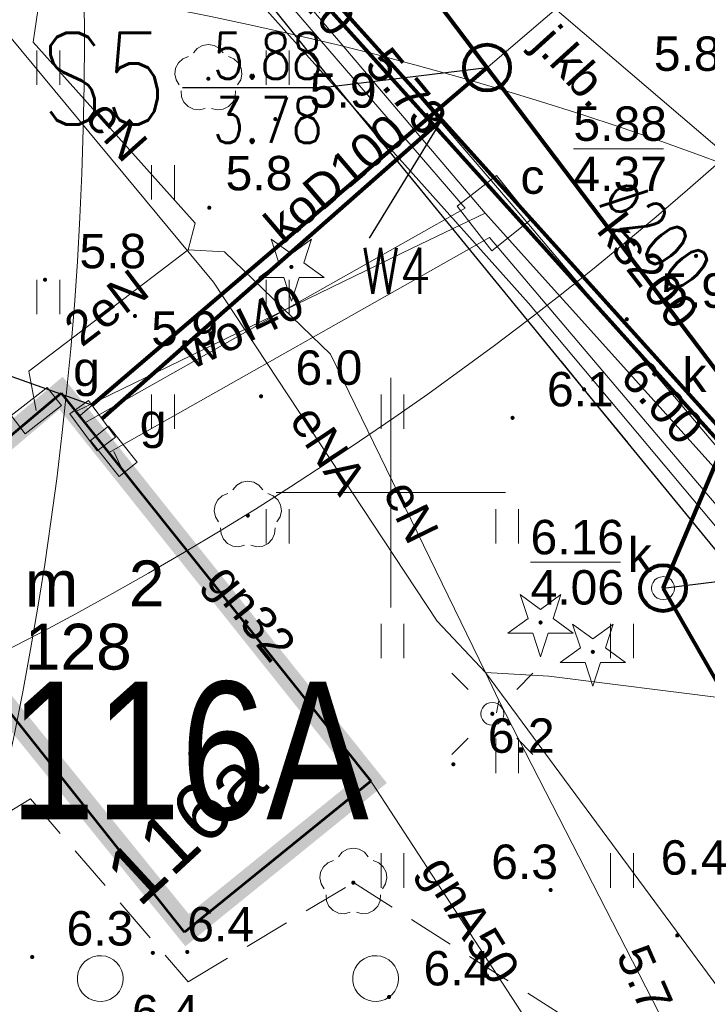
# Model space of a CAD drawing. Extents: x 5474185 to 5474933, y 5916077 to 5916824.
# Tile 182 of 256: x 5474692 to 5474707, y 5916289 to 5916310. Entities that reach past the tile are written whole.
import ezdxf
from ezdxf.enums import TextEntityAlignment as Align

# ---------------------------------------------------------------- set-up
doc = ezdxf.new("R2010")
doc.units = 0
doc.linetypes.add('PRZER2-1', pattern=[1.5, 1, -0.5])
doc.linetypes.add('PRZER3-1', pattern=[2, 1.5, -0.5])
for name, color, linetype, lineweight in [('GEPADR_O', 253, 'CONTINUOUS', 18), ('GESBLO', 253, 'CONTINUOUS', 18), ('GESBLO_O', 253, 'CONTINUOUS', 18), ('GESBZO', 253, 'CONTINUOUS', 50), ('GESBZO_O', 253, 'CONTINUOUS', 50), ('GSLKRW', 253, 'CONTINUOUS', 25), ('GSPRDI', 253, 'CONTINUOUS', 18), ('GSPRDL', 253, 'CONTINUOUS', 18), ('GSPWPN', 253, 'CONTINUOUS', 13), ('GSPWPN_O', 253, 'CONTINUOUS', 13), ('GSPWPS', 253, 'CONTINUOUS', 13), ('GSPWPS_O', 253, 'CONTINUOUS', 13), ('GSSKOA', 253, 'CONTINUOUS', 18), ('GSSKOA_O', 253, 'CONTINUOUS', 18), ('GSSUTR', 254, 'CONTINUOUS', 18), ('GSSZAD', 254, 'CONTINUOUS', 18), ('GULCPR', 254, 'CONTINUOUS', 18), ('GULEPR', 254, 'CONTINUOUS', 18), ('GULEPR_O', 254, 'CONTINUOUS', 18), ('GULGPR', 254, 'CONTINUOUS', 18), ('GULGPR_O', 254, 'CONTINUOUS', 18), ('GULKPR', 7, 'CONTINUOUS', 18), ('GULKPR_O', 254, 'CONTINUOUS', 18), ('GULLOB', 254, 'CONTINUOUS', 35), ('GULWPR', 7, 'CONTINUOUS', 18), ('GULWPR_O', 254, 'CONTINUOUS', 18), ('GUPELA', 254, 'CONTINUOUS', 18), ('GUPESE', 254, 'CONTINUOUS', 18), ('GUPGSG', 254, 'CONTINUOUS', 18), ('GUPGSG_O', 253, 'CONTINUOUS', 18), ('GUPIWZ', 253, 'CONTINUOUS', 18), ('GUPIWZ_O', 253, 'CONTINUOUS', 18), ('GUPKSD', 61, 'CONTINUOUS', 18), ('GUPPRZ_O', 40, 'CONTINUOUS', 18), ('GUSIKP', 253, 'CONTINUOUS', 18), ('GUSIWZ', 253, 'CONTINUOUS', 18), ('GUSIWZ_O', 253, 'CONTINUOUS', 18), ('is  woda szklarnia', 5, 'CONTINUOUS', 18), ('IS HP zasięg', 251, 'CONTINUOUS', 20), ('IS ks', 34, 'CONTINUOUS', 40), ('IS opis', 7, 'CONTINUOUS', 20), ('IS w', 4, 'CONTINUOUS', 60), ('Ramka sekcyjna', 253, 'CONTINUOUS', 18)]:
    doc.layers.add(name, color=color, linetype=linetype, lineweight=lineweight)
for name, color, linetype in [('I-SCIANA', 12, 'CONTINUOUS'), ('ks_Linie_odn', 2, 'CONTINUOUS'), ('ks_Opis_PZ_1', 2, 'CONTINUOUS'), ('ks_Teksty', 2, 'CONTINUOUS'), ('w_Opis_PZ_2', 7, 'CONTINUOUS')]:
    doc.layers.add(name, color=color, linetype=linetype)
doc.styles.add('Arial', font='arial.ttf')
doc.styles.get("Standard").update_dxf_attribs({"font": 'simplex.shx'})
doc.styles.add('STYLE3', font='arial.ttf', dxfattribs={"width": 0.8})

msp = doc.modelspace()

# ---------------------------------------------------------------- hatches: boundary and pattern name
at = {"layer": 'GSPRDI'}
for points in [[(5474697.83, 5916304.875), (5474697.816094, 5916304.877202), (5474697.80355, 5916304.883594), (5474697.793594, 5916304.89355), (5474697.787202, 5916304.906094), (5474697.785, 5916304.92), (5474697.787202, 5916304.933906), (5474697.793594, 5916304.94645), (5474697.80355, 5916304.956406), (5474697.816094, 5916304.962798), (5474697.83, 5916304.965), (5474697.843906, 5916304.962798), (5474697.85645, 5916304.956406), (5474697.866406, 5916304.94645), (5474697.872798, 5916304.933906), (5474697.875, 5916304.92), (5474697.872798, 5916304.906094), (5474697.866406, 5916304.89355), (5474697.85645, 5916304.883594), (5474697.843906, 5916304.877202)], [(5474703.26, 5916297.125), (5474703.246094, 5916297.127202), (5474703.23355, 5916297.133594), (5474703.223594, 5916297.14355), (5474703.217202, 5916297.156094), (5474703.215, 5916297.17), (5474703.217202, 5916297.183906), (5474703.223594, 5916297.19645), (5474703.23355, 5916297.206406), (5474703.246094, 5916297.212798), (5474703.26, 5916297.215), (5474703.273906, 5916297.212798), (5474703.28645, 5916297.206406), (5474703.296406, 5916297.19645), (5474703.302798, 5916297.183906), (5474703.305, 5916297.17), (5474703.302798, 5916297.156094), (5474703.296406, 5916297.14355), (5474703.28645, 5916297.133594), (5474703.273906, 5916297.127202)], [(5474704.4, 5916296.485), (5474704.386094, 5916296.487202), (5474704.37355, 5916296.493594), (5474704.363594, 5916296.50355), (5474704.357202, 5916296.516094), (5474704.355, 5916296.53), (5474704.357202, 5916296.543906), (5474704.363594, 5916296.55645), (5474704.37355, 5916296.566406), (5474704.386094, 5916296.572798), (5474704.4, 5916296.575), (5474704.413906, 5916296.572798), (5474704.42645, 5916296.566406), (5474704.436406, 5916296.55645), (5474704.442798, 5916296.543906), (5474704.445, 5916296.53), (5474704.442798, 5916296.516094), (5474704.436406, 5916296.50355), (5474704.42645, 5916296.493594), (5474704.413906, 5916296.487202)]]:
    msp.add_hatch(color=256, dxfattribs=at).paths.add_polyline_path(points)
at = {"layer": 'GSPRDL'}
for points in [[(5474696.02, 5916308.975), (5474696.006094, 5916308.977202), (5474695.99355, 5916308.983594), (5474695.983594, 5916308.99355), (5474695.977202, 5916309.006094), (5474695.975, 5916309.02), (5474695.977202, 5916309.033906), (5474695.983594, 5916309.04645), (5474695.99355, 5916309.056406), (5474696.006094, 5916309.062798), (5474696.02, 5916309.065), (5474696.033906, 5916309.062798), (5474696.04645, 5916309.056406), (5474696.056406, 5916309.04645), (5474696.062798, 5916309.033906), (5474696.065, 5916309.02), (5474696.062798, 5916309.006094), (5474696.056406, 5916308.99355), (5474696.04645, 5916308.983594), (5474696.033906, 5916308.977202)], [(5474696.88, 5916299.455), (5474696.866094, 5916299.457202), (5474696.85355, 5916299.463594), (5474696.843594, 5916299.47355), (5474696.837202, 5916299.486094), (5474696.835, 5916299.5), (5474696.837202, 5916299.513906), (5474696.843594, 5916299.52645), (5474696.85355, 5916299.536406), (5474696.866094, 5916299.542798), (5474696.88, 5916299.545), (5474696.893906, 5916299.542798), (5474696.90645, 5916299.536406), (5474696.916406, 5916299.52645), (5474696.922798, 5916299.513906), (5474696.925, 5916299.5), (5474696.922798, 5916299.486094), (5474696.916406, 5916299.47355), (5474696.90645, 5916299.463594), (5474696.893906, 5916299.457202)], [(5474699.18, 5916291.455), (5474699.166094, 5916291.457202), (5474699.15355, 5916291.463594), (5474699.143594, 5916291.47355), (5474699.137202, 5916291.486094), (5474699.135, 5916291.5), (5474699.137202, 5916291.513906), (5474699.143594, 5916291.52645), (5474699.15355, 5916291.536406), (5474699.166094, 5916291.542798), (5474699.18, 5916291.545), (5474699.193906, 5916291.542798), (5474699.20645, 5916291.536406), (5474699.216406, 5916291.52645), (5474699.222798, 5916291.513906), (5474699.225, 5916291.5), (5474699.222798, 5916291.486094), (5474699.216406, 5916291.47355), (5474699.20645, 5916291.463594), (5474699.193906, 5916291.457202)]]:
    msp.add_hatch(color=256, dxfattribs=at).paths.add_polyline_path(points)
at = {"layer": 'GSPWPN'}
for points in [[(5474697.48, 5916308.095), (5474697.468353, 5916308.096533), (5474697.4575, 5916308.101029), (5474697.44818, 5916308.10818), (5474697.441029, 5916308.1175), (5474697.436533, 5916308.128353), (5474697.435, 5916308.14), (5474697.436533, 5916308.151647), (5474697.441029, 5916308.1625), (5474697.44818, 5916308.17182), (5474697.4575, 5916308.178971), (5474697.468353, 5916308.183467), (5474697.48, 5916308.185), (5474697.491647, 5916308.183467), (5474697.5025, 5916308.178971), (5474697.51182, 5916308.17182), (5474697.518971, 5916308.1625), (5474697.523467, 5916308.151647), (5474697.525, 5916308.14), (5474697.523467, 5916308.128353), (5474697.518971, 5916308.1175), (5474697.51182, 5916308.10818), (5474697.5025, 5916308.101029), (5474697.491647, 5916308.096533)], [(5474696.04, 5916306.165), (5474696.028353, 5916306.166533), (5474696.0175, 5916306.171029), (5474696.00818, 5916306.17818), (5474696.001029, 5916306.1875), (5474695.996533, 5916306.198353), (5474695.995, 5916306.21), (5474695.996533, 5916306.221647), (5474696.001029, 5916306.2325), (5474696.00818, 5916306.24182), (5474696.0175, 5916306.248971), (5474696.028353, 5916306.253467), (5474696.04, 5916306.255), (5474696.051647, 5916306.253467), (5474696.0625, 5916306.248971), (5474696.07182, 5916306.24182), (5474696.078971, 5916306.2325), (5474696.083467, 5916306.221647), (5474696.085, 5916306.21), (5474696.083467, 5916306.198353), (5474696.078971, 5916306.1875), (5474696.07182, 5916306.17818), (5474696.0625, 5916306.171029), (5474696.051647, 5916306.166533)], [(5474692.46, 5916304.595), (5474692.448353, 5916304.596533), (5474692.4375, 5916304.601029), (5474692.42818, 5916304.60818), (5474692.421029, 5916304.6175), (5474692.416533, 5916304.628353), (5474692.415, 5916304.64), (5474692.416533, 5916304.651647), (5474692.421029, 5916304.6625), (5474692.42818, 5916304.67182), (5474692.4375, 5916304.678971), (5474692.448353, 5916304.683467), (5474692.46, 5916304.685), (5474692.471647, 5916304.683467), (5474692.4825, 5916304.678971), (5474692.49182, 5916304.67182), (5474692.498971, 5916304.6625), (5474692.503467, 5916304.651647), (5474692.505, 5916304.64), (5474692.503467, 5916304.628353), (5474692.498971, 5916304.6175), (5474692.49182, 5916304.60818), (5474692.4825, 5916304.601029), (5474692.471647, 5916304.596533)], [(5474694.42, 5916303.805), (5474694.408353, 5916303.806533), (5474694.3975, 5916303.811029), (5474694.38818, 5916303.81818), (5474694.381029, 5916303.8275), (5474694.376533, 5916303.838353), (5474694.375, 5916303.85), (5474694.376533, 5916303.861647), (5474694.381029, 5916303.8725), (5474694.38818, 5916303.88182), (5474694.3975, 5916303.888971), (5474694.408353, 5916303.893467), (5474694.42, 5916303.895), (5474694.431647, 5916303.893467), (5474694.4425, 5916303.888971), (5474694.45182, 5916303.88182), (5474694.458971, 5916303.8725), (5474694.463467, 5916303.861647), (5474694.465, 5916303.85), (5474694.463467, 5916303.838353), (5474694.458971, 5916303.8275), (5474694.45182, 5916303.81818), (5474694.4425, 5916303.811029), (5474694.431647, 5916303.806533)], [(5474697.17, 5916302.055), (5474697.158353, 5916302.056533), (5474697.1475, 5916302.061029), (5474697.13818, 5916302.06818), (5474697.131029, 5916302.0775), (5474697.126533, 5916302.088353), (5474697.125, 5916302.1), (5474697.126533, 5916302.111647), (5474697.131029, 5916302.1225), (5474697.13818, 5916302.13182), (5474697.1475, 5916302.138971), (5474697.158353, 5916302.143467), (5474697.17, 5916302.145), (5474697.181647, 5916302.143467), (5474697.1925, 5916302.138971), (5474697.20182, 5916302.13182), (5474697.208971, 5916302.1225), (5474697.213467, 5916302.111647), (5474697.215, 5916302.1), (5474697.213467, 5916302.088353), (5474697.208971, 5916302.0775), (5474697.20182, 5916302.06818), (5474697.1925, 5916302.061029), (5474697.181647, 5916302.056533)], [(5474702.65, 5916301.585), (5474702.638353, 5916301.586533), (5474702.6275, 5916301.591029), (5474702.61818, 5916301.59818), (5474702.611029, 5916301.6075), (5474702.606533, 5916301.618353), (5474702.605, 5916301.63), (5474702.606533, 5916301.641647), (5474702.611029, 5916301.6525), (5474702.61818, 5916301.66182), (5474702.6275, 5916301.668971), (5474702.638353, 5916301.673467), (5474702.65, 5916301.675), (5474702.661647, 5916301.673467), (5474702.6725, 5916301.668971), (5474702.68182, 5916301.66182), (5474702.688971, 5916301.6525), (5474702.693467, 5916301.641647), (5474702.695, 5916301.63), (5474702.693467, 5916301.618353), (5474702.688971, 5916301.6075), (5474702.68182, 5916301.59818), (5474702.6725, 5916301.591029), (5474702.661647, 5916301.586533)], [(5474701.36, 5916294.035), (5474701.348353, 5916294.036533), (5474701.3375, 5916294.041029), (5474701.32818, 5916294.04818), (5474701.321029, 5916294.0575), (5474701.316533, 5916294.068353), (5474701.315, 5916294.08), (5474701.316533, 5916294.091647), (5474701.321029, 5916294.1025), (5474701.32818, 5916294.11182), (5474701.3375, 5916294.118971), (5474701.348353, 5916294.123467), (5474701.36, 5916294.125), (5474701.371647, 5916294.123467), (5474701.3825, 5916294.118971), (5474701.39182, 5916294.11182), (5474701.398971, 5916294.1025), (5474701.403467, 5916294.091647), (5474701.405, 5916294.08), (5474701.403467, 5916294.068353), (5474701.398971, 5916294.0575), (5474701.39182, 5916294.04818), (5474701.3825, 5916294.041029), (5474701.371647, 5916294.036533)], [(5474703.48, 5916291.295), (5474703.468353, 5916291.296533), (5474703.4575, 5916291.301029), (5474703.44818, 5916291.30818), (5474703.441029, 5916291.3175), (5474703.436533, 5916291.328353), (5474703.435, 5916291.34), (5474703.436533, 5916291.351647), (5474703.441029, 5916291.3625), (5474703.44818, 5916291.37182), (5474703.4575, 5916291.378971), (5474703.468353, 5916291.383467), (5474703.48, 5916291.385), (5474703.491647, 5916291.383467), (5474703.5025, 5916291.378971), (5474703.51182, 5916291.37182), (5474703.518971, 5916291.3625), (5474703.523467, 5916291.351647), (5474703.525, 5916291.34), (5474703.523467, 5916291.328353), (5474703.518971, 5916291.3175), (5474703.51182, 5916291.30818), (5474703.5025, 5916291.301029), (5474703.491647, 5916291.296533)], [(5474706.24, 5916290.305), (5474706.228353, 5916290.306533), (5474706.2175, 5916290.311029), (5474706.20818, 5916290.31818), (5474706.201029, 5916290.3275), (5474706.196533, 5916290.338353), (5474706.195, 5916290.35), (5474706.196533, 5916290.361647), (5474706.201029, 5916290.3725), (5474706.20818, 5916290.38182), (5474706.2175, 5916290.388971), (5474706.228353, 5916290.393467), (5474706.24, 5916290.395), (5474706.251647, 5916290.393467), (5474706.2625, 5916290.388971), (5474706.27182, 5916290.38182), (5474706.278971, 5916290.3725), (5474706.283467, 5916290.361647), (5474706.285, 5916290.35), (5474706.283467, 5916290.338353), (5474706.278971, 5916290.3275), (5474706.27182, 5916290.31818), (5474706.2625, 5916290.311029), (5474706.251647, 5916290.306533)], [(5474695.56, 5916289.945), (5474695.548353, 5916289.946533), (5474695.5375, 5916289.951029), (5474695.52818, 5916289.95818), (5474695.521029, 5916289.9675), (5474695.516533, 5916289.978353), (5474695.515, 5916289.99), (5474695.516533, 5916290.001647), (5474695.521029, 5916290.0125), (5474695.52818, 5916290.02182), (5474695.5375, 5916290.028971), (5474695.548353, 5916290.033467), (5474695.56, 5916290.035), (5474695.571647, 5916290.033467), (5474695.5825, 5916290.028971), (5474695.59182, 5916290.02182), (5474695.598971, 5916290.0125), (5474695.603467, 5916290.001647), (5474695.605, 5916289.99), (5474695.603467, 5916289.978353), (5474695.598971, 5916289.9675), (5474695.59182, 5916289.95818), (5474695.5825, 5916289.951029), (5474695.571647, 5916289.946533)], [(5474692.18, 5916289.835), (5474692.168353, 5916289.836533), (5474692.1575, 5916289.841029), (5474692.14818, 5916289.84818), (5474692.141029, 5916289.8575), (5474692.136533, 5916289.868353), (5474692.135, 5916289.88), (5474692.136533, 5916289.891647), (5474692.141029, 5916289.9025), (5474692.14818, 5916289.91182), (5474692.1575, 5916289.918971), (5474692.168353, 5916289.923467), (5474692.18, 5916289.925), (5474692.191647, 5916289.923467), (5474692.2025, 5916289.918971), (5474692.21182, 5916289.91182), (5474692.218971, 5916289.9025), (5474692.223467, 5916289.891647), (5474692.225, 5916289.88), (5474692.223467, 5916289.868353), (5474692.218971, 5916289.8575), (5474692.21182, 5916289.84818), (5474692.2025, 5916289.841029), (5474692.191647, 5916289.836533)], [(5474694.81, 5916289.925), (5474694.798353, 5916289.926533), (5474694.7875, 5916289.931029), (5474694.77818, 5916289.93818), (5474694.771029, 5916289.9475), (5474694.766533, 5916289.958353), (5474694.765, 5916289.97), (5474694.766533, 5916289.981647), (5474694.771029, 5916289.9925), (5474694.77818, 5916290.00182), (5474694.7875, 5916290.008971), (5474694.798353, 5916290.013467), (5474694.81, 5916290.015), (5474694.821647, 5916290.013467), (5474694.8325, 5916290.008971), (5474694.84182, 5916290.00182), (5474694.848971, 5916289.9925), (5474694.853467, 5916289.981647), (5474694.855, 5916289.97), (5474694.853467, 5916289.958353), (5474694.848971, 5916289.9475), (5474694.84182, 5916289.93818), (5474694.8325, 5916289.931029), (5474694.821647, 5916289.926533)], [(5474699.96, 5916288.965), (5474699.948353, 5916288.966533), (5474699.9375, 5916288.971029), (5474699.92818, 5916288.97818), (5474699.921029, 5916288.9875), (5474699.916533, 5916288.998353), (5474699.915, 5916289.01), (5474699.916533, 5916289.021647), (5474699.921029, 5916289.0325), (5474699.92818, 5916289.04182), (5474699.9375, 5916289.048971), (5474699.948353, 5916289.053467), (5474699.96, 5916289.055), (5474699.971647, 5916289.053467), (5474699.9825, 5916289.048971), (5474699.99182, 5916289.04182), (5474699.998971, 5916289.0325), (5474700.003467, 5916289.021647), (5474700.005, 5916289.01), (5474700.003467, 5916288.998353), (5474699.998971, 5916288.9875), (5474699.99182, 5916288.97818), (5474699.9825, 5916288.971029), (5474699.971647, 5916288.966533)]]:
    msp.add_hatch(color=256, dxfattribs=at).paths.add_polyline_path(points)
at = {"layer": 'GSPWPS'}
for points in [[(5474698.65, 5916309.005), (5474698.638353, 5916309.006533), (5474698.6275, 5916309.011029), (5474698.61818, 5916309.01818), (5474698.611029, 5916309.0275), (5474698.606533, 5916309.038353), (5474698.605, 5916309.05), (5474698.606533, 5916309.061647), (5474698.611029, 5916309.0725), (5474698.61818, 5916309.08182), (5474698.6275, 5916309.088971), (5474698.638353, 5916309.093467), (5474698.65, 5916309.095), (5474698.661647, 5916309.093467), (5474698.6725, 5916309.088971), (5474698.68182, 5916309.08182), (5474698.688971, 5916309.0725), (5474698.693467, 5916309.061647), (5474698.695, 5916309.05), (5474698.693467, 5916309.038353), (5474698.688971, 5916309.0275), (5474698.68182, 5916309.01818), (5474698.6725, 5916309.011029), (5474698.661647, 5916309.006533)], [(5474706.65, 5916305.115), (5474706.638353, 5916305.116533), (5474706.6275, 5916305.121029), (5474706.61818, 5916305.12818), (5474706.611029, 5916305.1375), (5474706.606533, 5916305.148353), (5474706.605, 5916305.16), (5474706.606533, 5916305.171647), (5474706.611029, 5916305.1825), (5474706.61818, 5916305.19182), (5474706.6275, 5916305.198971), (5474706.638353, 5916305.203467), (5474706.65, 5916305.205), (5474706.661647, 5916305.203467), (5474706.6725, 5916305.198971), (5474706.68182, 5916305.19182), (5474706.688971, 5916305.1825), (5474706.693467, 5916305.171647), (5474706.695, 5916305.16), (5474706.693467, 5916305.148353), (5474706.688971, 5916305.1375), (5474706.68182, 5916305.12818), (5474706.6725, 5916305.121029), (5474706.661647, 5916305.116533)], [(5474705.14, 5916303.735), (5474705.128353, 5916303.736533), (5474705.1175, 5916303.741029), (5474705.10818, 5916303.74818), (5474705.101029, 5916303.7575), (5474705.096533, 5916303.768353), (5474705.095, 5916303.78), (5474705.096533, 5916303.791647), (5474705.101029, 5916303.8025), (5474705.10818, 5916303.81182), (5474705.1175, 5916303.818971), (5474705.128353, 5916303.823467), (5474705.14, 5916303.825), (5474705.151647, 5916303.823467), (5474705.1625, 5916303.818971), (5474705.17182, 5916303.81182), (5474705.178971, 5916303.8025), (5474705.183467, 5916303.791647), (5474705.185, 5916303.78), (5474705.183467, 5916303.768353), (5474705.178971, 5916303.7575), (5474705.17182, 5916303.74818), (5474705.1625, 5916303.741029), (5474705.151647, 5916303.736533)], [(5474704.21, 5916302.205), (5474704.198353, 5916302.206533), (5474704.1875, 5916302.211029), (5474704.17818, 5916302.21818), (5474704.171029, 5916302.2275), (5474704.166533, 5916302.238353), (5474704.165, 5916302.25), (5474704.166533, 5916302.261647), (5474704.171029, 5916302.2725), (5474704.17818, 5916302.28182), (5474704.1875, 5916302.288971), (5474704.198353, 5916302.293467), (5474704.21, 5916302.295), (5474704.221647, 5916302.293467), (5474704.2325, 5916302.288971), (5474704.24182, 5916302.28182), (5474704.248971, 5916302.2725), (5474704.253467, 5916302.261647), (5474704.255, 5916302.25), (5474704.253467, 5916302.238353), (5474704.248971, 5916302.2275), (5474704.24182, 5916302.21818), (5474704.2325, 5916302.211029), (5474704.221647, 5916302.206533)]]:
    msp.add_hatch(color=256, dxfattribs=at).paths.add_polyline_path(points)
at = {"layer": 'GUPELA', "extrusion": (0, 0, -1)}
msp.add_hatch(color=256, dxfattribs=at).paths.add_polyline_path([(-5474702.212013, 5916295.135045), (-5474702.223788, 5916295.137164), (-5474702.234849, 5916295.142483), (-5474702.243417, 5916295.149862), (-5474702.250557, 5916295.160503), (-5474702.254323, 5916295.172223), (-5474702.254986, 5916295.181113), (-5474702.253117, 5916295.192881), (-5474702.248133, 5916295.203893), (-5474702.240065, 5916295.213482), (-5474702.231281, 5916295.21965), (-5474702.221881, 5916295.223403), (-5474702.208913, 5916295.224987), (-5474702.196551, 5916295.222943), (-5474702.185521, 5916295.21776), (-5474702.175236, 5916295.208574), (-5474702.168715, 5916295.197903), (-5474702.165468, 5916295.186476), (-5474702.16539, 5916295.174091), (-5474702.16813, 5916295.16351), (-5474702.173133, 5916295.154196), (-5474702.180459, 5916295.146054), (-5474702.189534, 5916295.139923), (-5474702.20018, 5916295.136084)])

# ---------------------------------------------------------------- linework, layer by layer
at = {"layer": 'GESBLO', "linetype": 'Continuous', "lineweight": 13}
for p, q in [((5474688.84, 5916298.81, 10.18), (5474692.81, 5916302.17, 10.18)), ((5474692.81, 5916302.17, 10.18), (5474699.56, 5916293.71, 10.18)), ((5474695.5, 5916290.42, 10.18), (5474691.07, 5916296, 10.18)), ((5474699.56, 5916293.71, 10.18), (5474695.5, 5916290.42, 10.18))]:
    msp.add_line(p, q, dxfattribs=at)
at = {"layer": 'GESBZO', "linetype": 'Continuous', "lineweight": 53}
for p, q in [((5474686.81, 5916297.11, 10.18), (5474692.81, 5916302.17, 10.18)), ((5474692.81, 5916302.17, 10.18), (5474699.56, 5916293.71, 10.18)), ((5474695.5, 5916290.42, 10.18), (5474691.07, 5916296, 10.18)), ((5474699.56, 5916293.71, 10.18), (5474695.5, 5916290.42, 10.18))]:
    msp.add_line(p, q, dxfattribs=at)
at = {"layer": 'GSLKRW', "linetype": 'Continuous', "lineweight": 30}
for p, q in [((5474698.65, 5916309.05, 10.18), (5474694.78, 5916313.88, 10.18)), ((5474704.21, 5916302.25, 10.18), (5474698.65, 5916309.05, 10.18)), ((5474707.57, 5916298.15, 10.18), (5474704.21, 5916302.25, 10.18))]:
    msp.add_line(p, q, dxfattribs=at)
at = {"layer": 'GSPRDI', "elevation": 10.12, "flags": 128}
for points in [[(5474698.102471, 5916305.008531), (5474698.543338, 5916304.688222), (5474697.998396, 5916304.688222), (5474697.83, 5916304.169952), (5474697.661604, 5916304.688222), (5474697.116662, 5916304.688222), (5474697.557529, 5916305.008531), (5474697.389133, 5916305.526801), (5474697.83, 5916305.206493), (5474698.270867, 5916305.526801), (5474698.102471, 5916305.008531)], [(5474703.532471, 5916297.258531), (5474703.973338, 5916296.938222), (5474703.428396, 5916296.938222), (5474703.26, 5916296.419952), (5474703.091604, 5916296.938222), (5474702.546662, 5916296.938222), (5474702.987529, 5916297.258531), (5474702.819133, 5916297.776801), (5474703.26, 5916297.456493), (5474703.700867, 5916297.776801), (5474703.532471, 5916297.258531)], [(5474704.672471, 5916296.618531), (5474705.113338, 5916296.298222), (5474704.568396, 5916296.298222), (5474704.4, 5916295.779952), (5474704.231604, 5916296.298222), (5474703.686662, 5916296.298222), (5474704.127529, 5916296.618531), (5474703.959133, 5916297.136801), (5474704.4, 5916296.816493), (5474704.840867, 5916297.136801), (5474704.672471, 5916296.618531)]]:
    msp.add_lwpolyline(points, close=True, dxfattribs=at)
at = {"layer": 'GSPRDL', "elevation": 10.12, "flags": 128}
for points in [[(5474695.695723, 5916309.583333), (5474695.779447, 5916309.682679), (5474695.892044, 5916309.747494), (5474696.02, 5916309.77), (5474696.147956, 5916309.747494), (5474696.260553, 5916309.682679), (5474696.344277, 5916309.583333)], [(5474695.384031, 5916308.885674), (5474695.31542, 5916308.995999), (5474695.288571, 5916309.123115), (5474695.306708, 5916309.251763), (5474695.367652, 5916309.366501), (5474695.46409, 5916309.453559), (5474695.584445, 5916309.502485)], [(5474696.455555, 5916309.502485), (5474696.57591, 5916309.453559), (5474696.672348, 5916309.366501), (5474696.733292, 5916309.251763), (5474696.751429, 5916309.123115), (5474696.72458, 5916308.995999), (5474696.655969, 5916308.885674)], [(5474695.951227, 5916308.373649), (5474695.825099, 5916308.342488), (5474695.695908, 5916308.356234), (5474695.579161, 5916308.413237), (5474695.488871, 5916308.506655), (5474695.435875, 5916308.625275), (5474695.426535, 5916308.754859)], [(5474696.613465, 5916308.754859), (5474696.604125, 5916308.625275), (5474696.551129, 5916308.506655), (5474696.460839, 5916308.413237), (5474696.344092, 5916308.356234), (5474696.214901, 5916308.342488), (5474696.088773, 5916308.373649)], [(5474696.555723, 5916300.063333), (5474696.639447, 5916300.162679), (5474696.752044, 5916300.227494), (5474696.88, 5916300.25), (5474697.007956, 5916300.227494), (5474697.120553, 5916300.162679), (5474697.204277, 5916300.063333)], [(5474696.244031, 5916299.365674), (5474696.17542, 5916299.475999), (5474696.148571, 5916299.603115), (5474696.166708, 5916299.731763), (5474696.227652, 5916299.846501), (5474696.32409, 5916299.933559), (5474696.444445, 5916299.982485)], [(5474697.315555, 5916299.982485), (5474697.43591, 5916299.933559), (5474697.532348, 5916299.846501), (5474697.593292, 5916299.731763), (5474697.611429, 5916299.603115), (5474697.58458, 5916299.475999), (5474697.515969, 5916299.365674)], [(5474696.811227, 5916298.853649), (5474696.685099, 5916298.822488), (5474696.555908, 5916298.836234), (5474696.439161, 5916298.893237), (5474696.348871, 5916298.986655), (5474696.295875, 5916299.105275), (5474696.286535, 5916299.234859)], [(5474697.473465, 5916299.234859), (5474697.464125, 5916299.105275), (5474697.411129, 5916298.986655), (5474697.320839, 5916298.893237), (5474697.204092, 5916298.836234), (5474697.074901, 5916298.822488), (5474696.948773, 5916298.853649)], [(5474698.855723, 5916292.063333), (5474698.939447, 5916292.162679), (5474699.052044, 5916292.227494), (5474699.18, 5916292.25), (5474699.307956, 5916292.227494), (5474699.420553, 5916292.162679), (5474699.504277, 5916292.063333)], [(5474698.544031, 5916291.365674), (5474698.47542, 5916291.475999), (5474698.448571, 5916291.603115), (5474698.466708, 5916291.731763), (5474698.527652, 5916291.846501), (5474698.62409, 5916291.933559), (5474698.744445, 5916291.982485)], [(5474699.615555, 5916291.982485), (5474699.73591, 5916291.933559), (5474699.832348, 5916291.846501), (5474699.893292, 5916291.731763), (5474699.911429, 5916291.603115), (5474699.88458, 5916291.475999), (5474699.815969, 5916291.365674)], [(5474699.111227, 5916290.853649), (5474698.985099, 5916290.822488), (5474698.855908, 5916290.836234), (5474698.739161, 5916290.893237), (5474698.648871, 5916290.986655), (5474698.595875, 5916291.105275), (5474698.586535, 5916291.234859)], [(5474699.773465, 5916291.234859), (5474699.764125, 5916291.105275), (5474699.711129, 5916290.986655), (5474699.620839, 5916290.893237), (5474699.504092, 5916290.836234), (5474699.374901, 5916290.822488), (5474699.248773, 5916290.853649)]]:
    msp.add_lwpolyline(points, dxfattribs=at)
at = {"layer": 'GSSKOA', "linetype": 'PRZER3-1', "lineweight": 13}
for p, q in [((5474694.78, 5916313.88, 10.18), (5474698.65, 5916309.05, 10.18)), ((5474698.65, 5916309.05, 10.18), (5474704.21, 5916302.25, 10.18)), ((5474704.21, 5916302.25, 10.18), (5474707.57, 5916298.15, 10.18))]:
    msp.add_line(p, q, dxfattribs=at)
at = {"layer": 'GSSUTR', "linetype": 'PRZER2-1', "lineweight": 13}
for p, q in [((5474688.76, 5916291.25, 10.1), (5474692.14, 5916293.33, 10.1)), ((5474692.14, 5916293.33, 10.1), (5474695.58, 5916289.34, 10.1)), ((5474695.58, 5916289.34, 10.1), (5474699.18, 5916291.5, 10.1)), ((5474699.18, 5916291.5, 10.1), (5474704.57, 5916288.08, 10.1))]:
    msp.add_line(p, q, dxfattribs=at)
at = {"layer": 'GSSUTR', "elevation": 10.1, "flags": 128}
for points in [[(5474692.28334, 5916309.639592), (5474692.28334, 5916308.889592)], [(5474692.78334, 5916308.889592), (5474692.78334, 5916309.639592)], [(5474697.28334, 5916309.639592), (5474697.28334, 5916308.889592)], [(5474697.78334, 5916308.889592), (5474697.78334, 5916309.639592)], [(5474694.78334, 5916307.139592), (5474694.78334, 5916306.389592)], [(5474695.28334, 5916306.389592), (5474695.28334, 5916307.139592)], [(5474692.28334, 5916304.639592), (5474692.28334, 5916303.889592)], [(5474692.78334, 5916303.889592), (5474692.78334, 5916304.639592)], [(5474697.28334, 5916304.639592), (5474697.28334, 5916303.889592)], [(5474697.78334, 5916303.889592), (5474697.78334, 5916304.639592)], [(5474694.78334, 5916302.139592), (5474694.78334, 5916301.389592)], [(5474695.28334, 5916301.389592), (5474695.28334, 5916302.139592)], [(5474699.78334, 5916302.139592), (5474699.78334, 5916301.389592)], [(5474700.28334, 5916301.389592), (5474700.28334, 5916302.139592)], [(5474697.28334, 5916299.639592), (5474697.28334, 5916298.889592)], [(5474697.78334, 5916298.889592), (5474697.78334, 5916299.639592)], [(5474702.28334, 5916299.639592), (5474702.28334, 5916298.889592)], [(5474702.78334, 5916298.889592), (5474702.78334, 5916299.639592)], [(5474699.78334, 5916297.139592), (5474699.78334, 5916296.389592)], [(5474700.28334, 5916296.389592), (5474700.28334, 5916297.139592)], [(5474704.78334, 5916297.139592), (5474704.78334, 5916296.389592)], [(5474705.28334, 5916296.389592), (5474705.28334, 5916297.139592)], [(5474702.28334, 5916294.639592), (5474702.28334, 5916293.889592)], [(5474702.78334, 5916293.889592), (5474702.78334, 5916294.639592)], [(5474699.78334, 5916292.139592), (5474699.78334, 5916291.389592)], [(5474700.28334, 5916291.389592), (5474700.28334, 5916292.139592)], [(5474704.78334, 5916292.139592), (5474704.78334, 5916291.389592)], [(5474705.28334, 5916291.389592), (5474705.28334, 5916292.139592)]]:
    msp.add_lwpolyline(points, dxfattribs=at)
at = {"layer": 'GSSZAD', "linetype": 'PRZER2-1', "lineweight": 13}
for p, q in [((5474688.76, 5916291.25, 10.1), (5474692.14, 5916293.33, 10.1)), ((5474692.14, 5916293.33, 10.1), (5474695.58, 5916289.34, 10.1)), ((5474695.58, 5916289.34, 10.1), (5474699.18, 5916291.5, 10.1)), ((5474699.18, 5916291.5, 10.1), (5474704.57, 5916288.08, 10.1))]:
    msp.add_line(p, q, dxfattribs=at)
at = {"layer": 'GSSZAD', "elevation": 10.1, "flags": 128}
for points in [[(5474694.165, 5916289.409111), (5474694.155964, 5916289.503737), (5474694.129184, 5916289.594942), (5474694.085627, 5916289.679431), (5474694.026867, 5916289.754151), (5474693.955028, 5916289.816399), (5474693.872708, 5916289.863927), (5474693.782879, 5916289.895017), (5474693.688791, 5916289.908545), (5474693.593843, 5916289.904022), (5474693.501466, 5916289.881611), (5474693.415, 5916289.842124), (5474693.33757, 5916289.786986), (5474693.271973, 5916289.71819), (5474693.220582, 5916289.638224), (5474693.185254, 5916289.549977), (5474693.167264, 5916289.456639), (5474693.167264, 5916289.361583), (5474693.185254, 5916289.268245), (5474693.220582, 5916289.179998), (5474693.271973, 5916289.100032), (5474693.33757, 5916289.031236), (5474693.415, 5916288.976098), (5474693.501466, 5916288.936611), (5474693.593843, 5916288.9142), (5474693.688791, 5916288.909677), (5474693.782879, 5916288.923205), (5474693.872708, 5916288.954295), (5474693.955028, 5916289.001823), (5474694.026867, 5916289.064071), (5474694.085627, 5916289.138791), (5474694.129184, 5916289.22328), (5474694.155964, 5916289.314485), (5474694.165, 5916289.409111)], [(5474700.165, 5916289.409111), (5474700.155964, 5916289.503737), (5474700.129184, 5916289.594942), (5474700.085627, 5916289.679431), (5474700.026867, 5916289.754151), (5474699.955028, 5916289.816399), (5474699.872708, 5916289.863927), (5474699.782879, 5916289.895017), (5474699.688791, 5916289.908545), (5474699.593843, 5916289.904022), (5474699.501466, 5916289.881611), (5474699.415, 5916289.842124), (5474699.33757, 5916289.786986), (5474699.271973, 5916289.71819), (5474699.220582, 5916289.638224), (5474699.185254, 5916289.549977), (5474699.167264, 5916289.456639), (5474699.167264, 5916289.361583), (5474699.185254, 5916289.268245), (5474699.220582, 5916289.179998), (5474699.271973, 5916289.100032), (5474699.33757, 5916289.031236), (5474699.415, 5916288.976098), (5474699.501466, 5916288.936611), (5474699.593843, 5916288.9142), (5474699.688791, 5916288.909677), (5474699.782879, 5916288.923205), (5474699.872708, 5916288.954295), (5474699.955028, 5916289.001823), (5474700.026867, 5916289.064071), (5474700.085627, 5916289.138791), (5474700.129184, 5916289.22328), (5474700.155964, 5916289.314485), (5474700.165, 5916289.409111)]]:
    msp.add_lwpolyline(points, close=True, dxfattribs=at)
at = {"layer": 'GULCPR', "linetype": 'Continuous', "lineweight": 13}
for p, q in [((5474689.19, 5916321.96, 10.14), (5474702.32, 5916306.64, 10.14)), ((5474688.59, 5916321.33, 10.14), (5474701.62, 5916306.2, 10.14)), ((5474702.32, 5916306.64, 10.14), (5474703.04, 5916305.8, 10.14)), ((5474701.62, 5916306.2, 10.14), (5474693.33, 5916301.52, 10.14)), ((5474703.04, 5916305.8, 10.14), (5474713.9, 5916292.94, 10.14)), ((5474693.84, 5916300.87, 10.14), (5474702.15, 5916305.56, 10.14)), ((5474702.15, 5916305.56, 10.14), (5474713.26, 5916292.45, 10.14))]:
    msp.add_line(p, q, dxfattribs=at)
at = {"layer": 'GULEPR', "linetype": 'Continuous', "lineweight": 13}
for p, q in [((5474691.16, 5916310.58, 10.14), (5474696.13, 5916304.59, 10.14)), ((5474692.31, 5916310.56, 10.14), (5474692.2, 5916309.82, 10.14)), ((5474692.2, 5916309.82, 10.14), (5474695.73, 5916305.87, 10.14)), ((5474695.73, 5916305.87, 10.14), (5474695.58, 5916305.29, 10.14)), ((5474695.58, 5916305.29, 10.14), (5474692.11, 5916302.65, 10.14)), ((5474695.58, 5916305.29, 10.14), (5474696.37, 5916305.25, 10.14)), ((5474696.37, 5916305.25, 10.14), (5474698.68, 5916303.02, 10.14)), ((5474696.13, 5916304.59, 10.14), (5474701.01, 5916297.2, 10.14)), ((5474698.68, 5916303.02, 10.14), (5474702.06, 5916296.08, 10.14)), ((5474692.11, 5916302.65, 10.14), (5474692.27, 5916301.79, 10.14)), ((5474701.01, 5916297.2, 10.14), (5474702.06, 5916296.08, 10.14)), ((5474702.06, 5916296.08, 10.14), (5474703.44, 5916296, 10.14)), ((5474702.06, 5916296.08, 10.14), (5474708.85, 5916286.88, 10.14)), ((5474702.06, 5916296.08, 10.14), (5474702.35, 5916295.47, 10.14)), ((5474703.44, 5916296, 10.14), (5474707.71, 5916295.46, 10.14)), ((5474702.35, 5916295.47, 10.14), (5474706.11, 5916288.14, 10.14))]:
    msp.add_line(p, q, dxfattribs=at)
at = {"layer": 'GULEPR', "linetype": 'Continuous', "lineweight": 18, "elevation": 10.14, "flags": 128}
msp.add_lwpolyline([(5474702.35, 5916295.47), (5474702.3, 5916295.2)], dxfattribs=at)
at = {"layer": 'GULGPR', "linetype": 'Continuous', "lineweight": 13}
for p, q in [((5474694.16, 5916300.46, 10.14), (5474693.96, 5916300.9, 10.14)), ((5474699.56, 5916293.71, 10.14), (5474694.16, 5916300.46, 10.14)), ((5474699.68, 5916293.54, 10.14), (5474699.56, 5916293.71, 10.14)), ((5474699.68, 5916293.54, 10.14), (5474705.32, 5916284.87, 10.14))]:
    msp.add_line(p, q, dxfattribs=at)
at = {"layer": 'GULKPR', "linetype": 'Continuous', "lineweight": 18, "elevation": 10.14, "flags": 128}
for points in [[(5474719.87, 5916296.63), (5474696.64, 5916316.48)], [(5474707.63, 5916301.94), (5474696.64, 5916316.48)], [(5474704.51, 5916311.33), (5474693.23, 5916301.69)], [(5474705.93, 5916297.92), (5474707.63, 5916301.94)], [(5474720.34, 5916272.84), (5474705.93, 5916297.92)]]:
    msp.add_lwpolyline(points, dxfattribs=at)
at = {"layer": 'GULLOB', "linetype": 'Continuous', "lineweight": 35, "elevation": 10.12, "flags": 128}
msp.add_lwpolyline([(5474698.68, 5916303.02), (5474696.37, 5916305.25)], dxfattribs=at)
at = {"layer": 'GULWPR', "linetype": 'Continuous', "lineweight": 13}
for p, q in [((5474689.02, 5916321.44, 10.14), (5474702.05, 5916306.09, 10.14)), ((5474703, 5916304.13, 10.14), (5474691.98, 5916316.45, 10.14)), ((5474702.05, 5916306.09, 10.14), (5474700.46, 5916305.33, 10.14)), ((5474702.05, 5916306.09, 10.14), (5474714.45, 5916292.32, 10.14)), ((5474700.46, 5916305.33, 10.14), (5474693.13, 5916301.77, 10.14)), ((5474712.39, 5916292.91, 10.14), (5474703, 5916304.13, 10.14))]:
    msp.add_line(p, q, dxfattribs=at)
at = {"layer": 'GUPELA', "elevation": 10.15, "flags": 128}
for points in [[(5474701.326117, 5916296.063883), (5474701.67967, 5916295.71033)], [(5474703.093883, 5916296.063883), (5474702.74033, 5916295.71033)], [(5474701.326117, 5916294.296117), (5474701.67967, 5916294.64967)], [(5474703.093883, 5916294.296117), (5474702.74033, 5916294.64967)]]:
    msp.add_lwpolyline(points, dxfattribs=at)
at = {"layer": 'GUPELA', "elevation": 10.16, "flags": 128}
msp.add_lwpolyline([(5474702.21, 5916295.43), (5474702.274705, 5916295.421481), (5474702.335, 5916295.396506), (5474702.386777, 5916295.356777), (5474702.426506, 5916295.305), (5474702.451481, 5916295.244705), (5474702.46, 5916295.18), (5474702.451481, 5916295.115295), (5474702.426506, 5916295.055), (5474702.386777, 5916295.003223), (5474702.335, 5916294.963494), (5474702.274705, 5916294.938519), (5474702.21, 5916294.93), (5474702.145295, 5916294.938519), (5474702.085, 5916294.963494), (5474702.033223, 5916295.003223), (5474701.993494, 5916295.055), (5474701.968519, 5916295.115295), (5474701.96, 5916295.18), (5474701.968519, 5916295.244705), (5474701.993494, 5916295.305), (5474702.033223, 5916295.356777), (5474702.085, 5916295.396506), (5474702.145295, 5916295.421481), (5474702.21, 5916295.43)], close=True, dxfattribs=at)
at = {"layer": 'GUPESE'}
msp.add_3dface([(5474692.029899, 5916301.285172, 10.16), (5474691.722077, 5916301.679184, 10.16), (5474692.510101, 5916302.294828, 10.16), (5474692.817923, 5916301.900816, 10.16)], dxfattribs=at)
at = {"layer": 'GUPGSG'}
for points in [[(5474693.002057, 5916301.714073, 10.16), (5474693.404493, 5916302.010798, 10.16), (5474693.997943, 5916301.205927, 10.16), (5474693.595507, 5916300.909202, 10.16)], [(5474693.453352, 5916301.136237, 10.16), (5474693.845001, 5916301.44706, 10.16), (5474694.466648, 5916300.663763, 10.16), (5474694.074999, 5916300.35294, 10.16)]]:
    msp.add_3dface(points, dxfattribs=at)
at = {"layer": 'GUPIWZ', "elevation": 10.18, "flags": 128}
msp.add_lwpolyline([(5474705.93, 5916298.17), (5474705.994705, 5916298.161481), (5474706.055, 5916298.136506), (5474706.106777, 5916298.096777), (5474706.146506, 5916298.045), (5474706.171481, 5916297.984705), (5474706.18, 5916297.92), (5474706.171481, 5916297.855295), (5474706.146506, 5916297.795), (5474706.106777, 5916297.743223), (5474706.055, 5916297.703494), (5474705.994705, 5916297.678519), (5474705.93, 5916297.67), (5474705.865295, 5916297.678519), (5474705.805, 5916297.703494), (5474705.753223, 5916297.743223), (5474705.713494, 5916297.795), (5474705.688519, 5916297.855295), (5474705.68, 5916297.92), (5474705.688519, 5916297.984705), (5474705.713494, 5916298.045), (5474705.753223, 5916298.096777), (5474705.805, 5916298.136506), (5474705.865295, 5916298.161481), (5474705.93, 5916298.17)], close=True, dxfattribs=at)
at = {"layer": 'GUPKSD', "elevation": 10.16, "flags": 128}
msp.add_lwpolyline([(5474705.93, 5916298.17), (5474705.994705, 5916298.161481), (5474706.055, 5916298.136506), (5474706.106777, 5916298.096777), (5474706.146506, 5916298.045), (5474706.171481, 5916297.984705), (5474706.18, 5916297.92), (5474706.171481, 5916297.855295), (5474706.146506, 5916297.795), (5474706.106777, 5916297.743223), (5474706.055, 5916297.703494), (5474705.994705, 5916297.678519), (5474705.93, 5916297.67), (5474705.865295, 5916297.678519), (5474705.805, 5916297.703494), (5474705.753223, 5916297.743223), (5474705.713494, 5916297.795), (5474705.688519, 5916297.855295), (5474705.68, 5916297.92), (5474705.688519, 5916297.984705), (5474705.713494, 5916298.045), (5474705.753223, 5916298.096777), (5474705.805, 5916298.136506), (5474705.865295, 5916298.161481), (5474705.93, 5916298.17)], close=True, dxfattribs=at)
at = {"layer": 'GUPPRZ_O', "linetype": 'Continuous', "lineweight": 13, "elevation": 10.8, "flags": 128}
for points in [[(5474703.976834, 5916307.49475), (5474705.936834, 5916307.49475)], [(5474703.04166, 5916298.483658), (5474705.00166, 5916298.483658)]]:
    msp.add_lwpolyline(points, dxfattribs=at)
at = {"layer": 'GUSIKP', "linetype": 'Continuous', "lineweight": 13}
for p, q in [((5474701.44, 5916306.24, 10.14), (5474702.3, 5916306.91, 10.14)), ((5474702.3, 5916306.91, 10.14), (5474703.06, 5916305.96, 10.14)), ((5474702.2, 5916305.27, 10.14), (5474701.44, 5916306.24, 10.14)), ((5474703.06, 5916305.96, 10.14), (5474702.2, 5916305.27, 10.14))]:
    msp.add_line(p, q, dxfattribs=at)
at = {"layer": 'GUSIWZ', "linetype": 'Continuous', "lineweight": 13}
for p, q in [((5474701.44, 5916306.24, 10.16), (5474702.3, 5916306.91, 10.16)), ((5474702.3, 5916306.91, 10.16), (5474703.06, 5916305.96, 10.16)), ((5474702.2, 5916305.27, 10.16), (5474701.44, 5916306.24, 10.16)), ((5474703.06, 5916305.96, 10.16), (5474702.2, 5916305.27, 10.16))]:
    msp.add_line(p, q, dxfattribs=at)
at = {"layer": 'I-SCIANA', "const_width": 0.5, "elevation": 10.18}
msp.add_lwpolyline([(5474691.07, 5916296), (5474695.555367, 5916290.464866), (5474699.56, 5916293.71), (5474692.81, 5916302.17), (5474686.81, 5916297.11), (5474689.01, 5916294.37), (5474691.001347, 5916295.93463)], dxfattribs=at)
at = {"layer": 'is  woda szklarnia', "lineweight": 80, "ltscale": 0.7}
msp.add_line((5474716.717263, 5916290.48047, 10.14), (5474688.506544, 5916321.808018, 10.14), dxfattribs=at)
at = {"layer": 'IS HP zasięg', "lineweight": 15, "ltscale": 0.7}
for centre in [(5474657.383907, 5916363.309527, 10.18), (5474680.96, 5916236.9), (5474680.96, 5916236.9)]:
    msp.add_circle(centre, 75, dxfattribs=at)
at = {"layer": 'IS HP zasięg', "lineweight": 20, "ltscale": 0.7}
msp.add_circle((5474618.317819, 5916309.855134, 10.16), 75, dxfattribs=at)
at = {"layer": 'IS ks', "lineweight": 80, "ltscale": 0.7}
for p, q in [((5474707.63, 5916301.94, 10.14), (5474696.64, 5916316.48, 10.14)), ((5474693.482143, 5916301.905484, 10.16), (5474702.093532, 5916309.264863, 10.14)), ((5474705.93, 5916297.92, 10.14), (5474707.63, 5916301.94, 10.14)), ((5474710.864577, 5916289.331577, 10.164064), (5474705.93, 5916297.92, 10.14))]:
    msp.add_line(p, q, dxfattribs=at)
for centre in [(5474702.093532, 5916309.264863, 10.14), (5474705.93, 5916297.92, 10.14)]:
    msp.add_circle(centre, 0.5, dxfattribs=at)
at = {"layer": 'IS w', "lineweight": 80, "ltscale": 0.7}
for p, q in [((5474716.845925, 5916290.646886, 10.14), (5474689.070649, 5916321.490882, 10.14)), ((5474701.106207, 5916308.125589, 10.14), (5474693.701218, 5916301.608362, 10.16))]:
    msp.add_line(p, q, dxfattribs=at)
at = {"layer": 'ks_Linie_odn'}
for points in [[(5474702.09, 5916309.26), (5474698.5168, 5916308.8213), (5474695.4568, 5916308.8213)], [(5474693.48, 5916301.91), (5474690.6521, 5916302.9114), (5474687.5921, 5916302.9114)], [(5474705.93, 5916297.92), (5474709.5024, 5916298.365), (5474712.5624, 5916298.365)]]:
    msp.add_lwpolyline(points, dxfattribs=at)
at = {"layer": 'Ramka sekcyjna', "linetype": 'Continuous', "lineweight": 18, "elevation": 100, "flags": 128}
for points in [[(5474700, 5916297.5), (5474700, 5916302.5)], [(5474702.5, 5916300), (5474697.5, 5916300)]]:
    msp.add_lwpolyline(points, dxfattribs=at)
at = {"layer": 'w_Opis_PZ_2'}
msp.add_line((5474701.109511, 5916308.133058, 10.14), (5474699.522119, 5916305.549288), dxfattribs=at)

# ---------------------------------------------------------------- texts
at = {"layer": 'GEPADR_O', "linetype": 'Continuous', "lineweight": 0, "style": 'Arial'}
msp.add_text('116a', height=1.25, rotation=42.760007, dxfattribs=at).set_placement((5474694.510301, 5916290.935808, 10.8))
at = {"layer": 'GESBLO_O', "linetype": 'Continuous', "lineweight": 0, "style": 'Arial'}
msp.add_text('2', height=1, dxfattribs=at).set_placement((5474694.675228, 5916297.52166, 10.8), align=Align.CENTER)
at = {"layer": 'GESBZO_O', "linetype": 'Continuous', "lineweight": 0, "style": 'Arial'}
msp.add_text('m', height=1, dxfattribs=at).set_placement((5474693.185, 5916297.51798, 10.8), align=Align.RIGHT)
msp.add_text('128', height=1, dxfattribs=at).set_placement((5474693.185, 5916296.14298, 10.8), align=Align.CENTER)
at = {"layer": 'GSPWPN_O', "linetype": 'Continuous', "lineweight": 0, "style": 'Arial'}
for s, p in [('5.9', (5474698.23, 5916308.39, 10.8)), ('5.8', (5474696.394938, 5916306.588395, 10.8)), ('5.8', (5474693.21, 5916304.89, 10.8)), ('5.9', (5474694.774938, 5916303.201235, 10.8)), ('6.0', (5474697.92, 5916302.35, 10.8)), ('6.1', (5474703.4, 5916301.88, 10.8)), ('6.2', (5474702.11, 5916294.33, 10.8)), ('6.4', (5474705.879304, 5916291.673729, 10.8)), ('6.3', (5474702.185556, 5916291.580123, 10.8)), ('6.3', (5474692.93, 5916290.13, 10.8)), ('6.4', (5474695.56, 5916290.22, 10.8)), ('6.4', (5474700.71, 5916289.26, 10.8)), ('6.4', (5474694.35558, 5916288.300874, 10.8))]:
    msp.add_text(s, height=0.75, dxfattribs=at).set_placement(p)
at = {"layer": 'GSPWPS_O', "linetype": 'Continuous', "lineweight": 0, "style": 'Arial'}
for s, p in [('5.89', (5474705.729103, 5916309.192782, 10.8)), ('5.91', (5474705.89, 5916304.03, 10.8))]:
    msp.add_text(s, height=0.75, dxfattribs=at).set_placement(p)
for s, rotation, p in [('5.73', 309.572235, (5474699.4, 5916309.3, 10.8)), ('6.00', 311.799819, (5474704.96, 5916302.5, 10.8))]:
    msp.add_text(s, height=0.75, rotation=rotation, dxfattribs=at).set_placement(p)
at = {"layer": 'GSSKOA_O', "linetype": 'Continuous', "lineweight": 0, "style": 'Arial'}
msp.add_text('j.kb.', height=0.75, rotation=312.198767, dxfattribs=at).set_placement((5474703.71166, 5916309.033989, 10.8), align=Align.CENTER)
at = {"layer": 'GULEPR_O', "linetype": 'Continuous', "lineweight": 0, "style": 'Arial'}
for s, rotation, p in [('eN', 311.786231, (5474693.746172, 5916307.64944, 10.8)), ('2eN', 37.264109, (5474694.022698, 5916303.736434, 10.8)), ('eNA', 303.438852, (5474698.3251, 5916300.73328, 10.8)), ('eN', 295.96755, (5474700.106151, 5916299.421497, 10.8))]:
    msp.add_text(s, height=0.75, rotation=rotation, dxfattribs=at).set_placement(p, align=Align.CENTER)
at = {"layer": 'GULGPR_O', "linetype": 'Continuous', "lineweight": 0, "style": 'Arial'}
for s, rotation, p in [('gn32', 308.659804, (5474696.663754, 5916297.158456, 10.8)), ('gnA50', 301.824212, (5474701.412354, 5916290.500633, 10.8))]:
    msp.add_text(s, height=0.75, rotation=rotation, dxfattribs=at).set_placement(p, align=Align.CENTER)
at = {"layer": 'GULKPR_O', "linetype": 'Continuous', "lineweight": 0, "style": 'Arial'}
for s, rotation, p in [('koD100', 40.506919, (5474699.021294, 5916306.567149, 10.8)), ('ks200', 307.697256, (5474705.313774, 5916304.602317, 10.8))]:
    msp.add_text(s, height=0.75, rotation=rotation, dxfattribs=at).set_placement(p, align=Align.CENTER)
at = {"layer": 'GULWPR_O', "linetype": 'Continuous', "lineweight": 0, "style": 'Arial'}
for rotation, p in [(310.326592, (5474697.802919, 5916310.94104, 10.8)), (25.904685, (5474696.923213, 5916303.28601, 10.8))]:
    msp.add_text('woI40', height=0.75, rotation=rotation, dxfattribs=at).set_placement(p, align=Align.CENTER)
at = {"layer": 'GUPGSG_O', "linetype": 'Continuous', "lineweight": 0, "style": 'Arial'}
for p in [(5474693.655652, 5916302.321686, 10.8), (5474695.106048, 5916301.189278, 10.8)]:
    msp.add_text('g', height=0.75, dxfattribs=at).set_placement(p, align=Align.RIGHT)
at = {"layer": 'GUPIWZ_O', "linetype": 'Continuous', "lineweight": 0, "style": 'Arial'}
for p in [(5474706.88, 5916302.19, 10.8), (5474705.684264, 5916298.273819, 10.8)]:
    msp.add_text('k', height=0.75, dxfattribs=at).set_placement(p, align=Align.RIGHT)
at = {"layer": 'GUPPRZ_O', "linetype": 'Continuous', "lineweight": 0, "style": 'Arial'}
for s, p in [('5.88', (5474703.976834, 5916307.66725, 10.8)), ('4.37', (5474703.976834, 5916306.57225, 10.8)), ('6.16', (5474703.04166, 5916298.656158, 10.8)), ('4.06', (5474703.04166, 5916297.561158, 10.8))]:
    msp.add_text(s, height=0.75, dxfattribs=at).set_placement(p)
msp.add_text('5.7', height=0.75, rotation=293.664964, dxfattribs=at).set_placement((5474704.898657, 5916289.922975, 10.8))
at = {"layer": 'GUSIWZ_O', "linetype": 'Continuous', "lineweight": 0, "style": 'Arial'}
msp.add_text('c', height=0.75, dxfattribs=at).set_placement((5474703.084019, 5916306.512645, 10.8), align=Align.CENTER)
at = {"layer": 'IS opis', "lineweight": 80, "ltscale": 0.7, "width": 0.8}
msp.add_text('∅200', height=1, rotation=312.0443262, dxfattribs=at).set_placement((5474704.474637, 5916306.325972, 10.14))
at = {"layer": 'IS opis', "style": 'STYLE3', "width": 0.8}
msp.add_text('116A', height=3, dxfattribs=at).set_placement((5474691.687846, 5916292.877558, -151.425984))
at = {"layer": 'ks_Opis_PZ_1', "width": 0.8}
msp.add_text('S5', height=2, dxfattribs=at).set_placement((5474695.1168, 5916308.0213), align=Align.RIGHT)
at = {"layer": 'ks_Teksty', "width": 0.8}
for s, p in [('5.88', (5474698.5168, 5916309.0213)), ('3.78', (5474698.5168, 5916307.6213))]:
    msp.add_text(s, height=1, dxfattribs=at).set_placement(p, align=Align.RIGHT)
at = {"layer": 'w_Opis_PZ_2', "width": 0.8}
msp.add_text('W4', height=1, dxfattribs=at).set_placement((5474699.363829, 5916304.331926))

doc.saveas('drawing.dxf')
